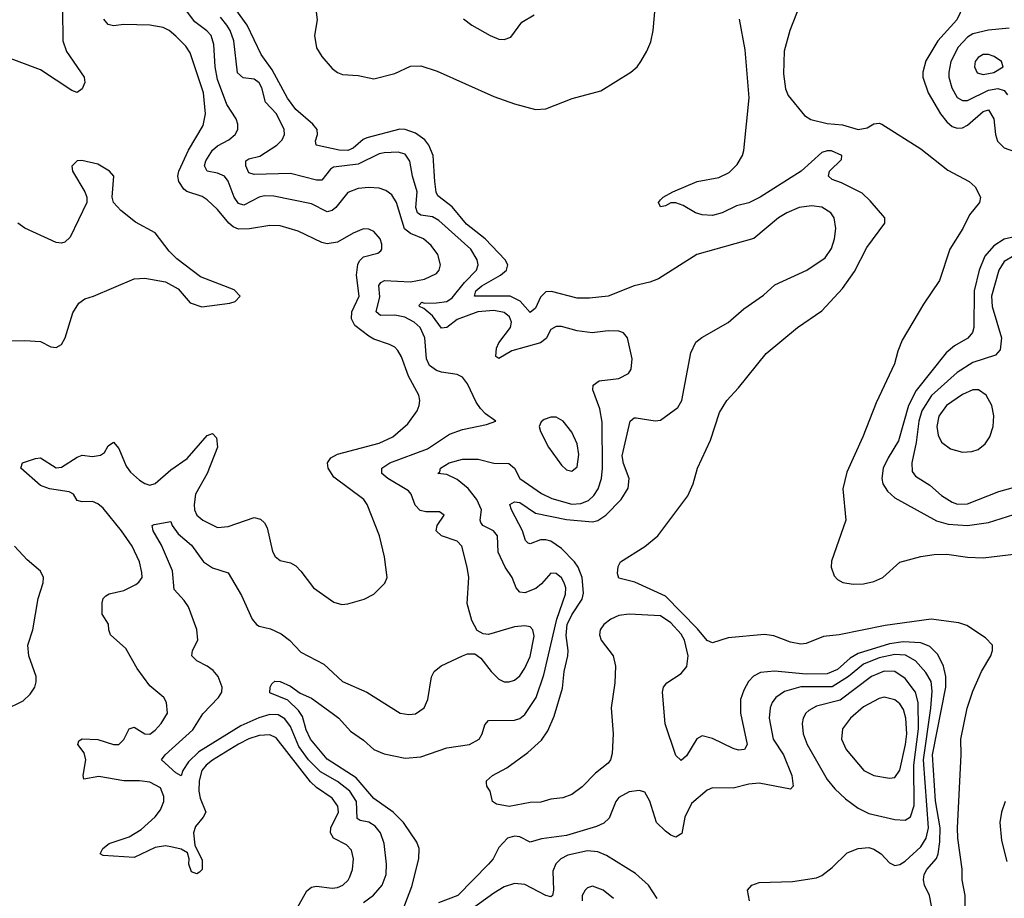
# Model space of a CAD drawing. Header units: inches. Extents: x 1682530 to 1839546, y 640742 to 791647.
# Tile 246 of 256: x 1700970 to 1704751, y 740979 to 744351. Entities that reach past the tile are written whole.
import ezdxf

# ---------------------------------------------------------------- set-up
doc = ezdxf.new("R2010")
doc.units = ezdxf.units.IN
doc.header["$MEASUREMENT"] = 0
doc.layers.add('B7704', color=7, linetype='Continuous')

msp = doc.modelspace()

# ---------------------------------------------------------------- linework, layer by layer
at = {"layer": 'B7704', "color": 5}
for points, elevation in [([(1704605.5, 744430), (1704568.4, 744350), (1704495.3, 744270), (1704450, 744193.6), (1704438.5, 744150), (1704438.2, 744130), (1704458.5, 744070), (1704506.1, 743990), (1704530, 743958.5), (1704550, 743941.6), (1704570, 743934.3), (1704590, 743936.2), (1704610, 743946.2), (1704670, 743998.2), (1704690, 744005.4), (1704710.3, 743970.3), (1704716.7, 743910), (1704725.1, 743885.1), (1704750, 743858.8), (1704790, 743845.2)], 520), ([(1701134.9, 744390), (1701135.6, 744270), (1701150, 744229), (1701217.1, 744130), (1701219.7, 744110), (1701210, 744085.1), (1701190, 744071.8), (1701170, 744079.5), (1701050, 744159), (1700830, 744240.3)], 580), ([(1702290, 740963.6), (1702329.1, 740990.9), (1702361.8, 741030), (1702377.3, 741070), (1702378.6, 741110), (1702369.9, 741189.9), (1702355, 741230), (1702335.4, 741255.4), (1702310.9, 741270.9), (1702277.2, 741277.2), (1702265.9, 741285.9), (1702262.7, 741350), (1702237.2, 741390), (1702190, 741428), (1702124.5, 741464.5), (1702079.5, 741510), (1702042, 741562), (1702010, 741638.6), (1701988.1, 741668.1), (1701962.8, 741682.8), (1701930, 741684.9), (1701887.7, 741672.3), (1701819.5, 741640.5), (1701658.2, 741541.8), (1701617.7, 741502.3), (1701597, 741470), (1701590, 741449.6), (1701570, 741460.7), (1701514.7, 741510), (1701528.7, 741530), (1701634.8, 741625.2), (1701673.3, 741686.7), (1701733.8, 741750), (1701746, 741770), (1701747.8, 741790), (1701731.8, 741830), (1701712.8, 741852.8), (1701690.3, 741870.3), (1701649.7, 741890), (1701630.8, 741910), (1701633.6, 741930), (1701653.4, 741970), (1701650.4, 742010.4), (1701617.8, 742097.8), (1701602, 742122), (1701563.7, 742163.7), (1701556.4, 742236.4), (1701514.3, 742334.3), (1701482.9, 742390), (1701479, 742410), (1701486.6, 742413.4), (1701550, 742425.5), (1701555.2, 742410), (1701578.4, 742378.4), (1701630, 742333.8), (1701675.8, 742270), (1701710, 742247.7), (1701770, 742228.3), (1701821.7, 742141.7), (1701862.3, 742050), (1701879.4, 742030), (1701890, 742023), (1701933.2, 742013.2), (1701974.3, 741994.3), (1702005.8, 741970), (1702050, 741923.8), (1702138, 741878), (1702210, 741811.6), (1702303, 741770), (1702431.3, 741690), (1702463.9, 741683.9), (1702490, 741687.4), (1702522.9, 741710), (1702537.3, 741742.7), (1702551.5, 741828.5), (1702561.1, 741850), (1702588.4, 741871.6), (1702670, 741909.1), (1702690, 741917), (1702717.7, 741917.7), (1702741.1, 741901.1), (1702780.7, 741850), (1702810, 741820.7), (1702830, 741810.2), (1702850, 741809.3), (1702870, 741816.3), (1702890, 741833), (1702910, 741862.8), (1702930, 741906.5), (1702945.2, 741985.2), (1702940.3, 742010), (1702930, 742020.8), (1702910, 742025.2), (1702870, 742021.3), (1702770, 741991.3), (1702750, 741993.6), (1702727, 742007), (1702705.8, 742045.8), (1702688.7, 742110), (1702694, 742210), (1702688.2, 742250), (1702667.1, 742330), (1702649.7, 742350), (1702589.7, 742370), (1702568.7, 742390), (1702573.3, 742410), (1702599.6, 742450), (1702582, 742462), (1702530, 742462), (1702507.6, 742467.6), (1702487.9, 742487.9), (1702473.3, 742530), (1702462.6, 742542.6), (1702383.8, 742590), (1702360.4, 742610), (1702360.4, 742630), (1702391, 742650), (1702536.3, 742703.7), (1702620.2, 742759.8), (1702670, 742778.7), (1702762.9, 742797.1), (1702798, 742810), (1702758.3, 742838.3), (1702739.4, 742859.4), (1702723.3, 742883.3), (1702690, 742953.3), (1702670, 742979.7), (1702649.8, 742989.8), (1702590, 742997.8), (1702570, 743004.5), (1702543.8, 743023.8), (1702532.1, 743050), (1702525.4, 743130), (1702507.8, 743170), (1702484.5, 743190), (1702448.4, 743210), (1702410, 743217.7), (1702355.8, 743215.8), (1702338.3, 743230), (1702353.2, 743286.8), (1702349.6, 743330.4), (1702357.1, 743342.9), (1702370.4, 743349.6), (1702470, 743344.8), (1702524.4, 743355.6), (1702570, 743376.9), (1702580.9, 743390), (1702586, 743410), (1702575.7, 743450), (1702550, 743484.8), (1702520.3, 743510), (1702470, 743530.8), (1702448.1, 743548.1), (1702416.9, 743650), (1702398.8, 743678.8), (1702375.9, 743695.9), (1702350, 743704.5), (1702310, 743707.2), (1702270, 743703.2), (1702230, 743687.6), (1702183.3, 743630), (1702170, 743618.8), (1702150, 743613.6), (1702090, 743644.2), (1701946, 743674), (1701910, 743674.8), (1701890, 743670.4), (1701830, 743638.9), (1701810, 743646.1), (1701793.7, 743670), (1701770, 743730.8), (1701756.1, 743750), (1701730, 743762.3), (1701689.9, 743769.9), (1701679.6, 743790), (1701685.1, 743810), (1701710.8, 743850), (1701730, 743867.5), (1701773.3, 743890), (1701796.8, 743910), (1701807.2, 743930), (1701807.2, 743950), (1701800.7, 743970), (1701765.9, 744025.9), (1701730, 744121.7), (1701720.3, 744170), (1701716, 744256), (1701705.4, 744290), (1701688.6, 744308.6), (1701642.8, 744342.8), (1701610, 744384.9)], 560), ([(1704470.9, 740950), (1704463.9, 740990), (1704443.9, 741030), (1704440.4, 741050), (1704443.4, 741070), (1704453.2, 741090), (1704490, 741131.6), (1704497.3, 741150), (1704503.8, 741196.2), (1704504.9, 741250), (1704486.4, 741353.6), (1704474.9, 741530), (1704525.9, 741790), (1704526.7, 741830), (1704517.8, 741870), (1704495.2, 741915.2), (1704465.3, 741945.3), (1704430, 741959.1), (1704362.9, 741962.9), (1704310, 741955.7), (1704190, 741918), (1704159.4, 741900.6), (1704110, 741857), (1704070, 741840.4), (1703990, 741839.8), (1703868.9, 741851.1), (1703814.1, 741846), (1703788.2, 741831.8), (1703769.1, 741810.9), (1703750, 741778), (1703737.7, 741742.3), (1703737.8, 741690), (1703763.5, 741570), (1703753.7, 741550), (1703730, 741547.8), (1703710, 741553.4), (1703630, 741591.8), (1703590, 741602.2), (1703570, 741591), (1703530, 741525.7), (1703510, 741508), (1703490, 741527.3), (1703448.6, 741648.6), (1703438.7, 741770), (1703442.5, 741790), (1703454.5, 741805.5), (1703510, 741841.6), (1703531.5, 741868.5), (1703536.9, 741910), (1703522.4, 741970), (1703510, 741992.6), (1703470, 742036.5), (1703430, 742062.6), (1703310, 742069.4), (1703270, 742064.5), (1703239.8, 742050), (1703212.5, 742030), (1703198.5, 742010), (1703196.1, 741990), (1703202.8, 741970), (1703249.2, 741910), (1703258.4, 741870), (1703254.6, 741805.4), (1703241.2, 741710), (1703249.2, 741610), (1703245.3, 741534.7), (1703238.6, 741510), (1703230, 741497.4), (1703180.4, 741459.6), (1703130, 741407), (1703090, 741378), (1703055.2, 741364.8), (1703010, 741359.6), (1702971.4, 741348.6), (1702930, 741347.3), (1702850, 741332), (1702800.7, 741340.7), (1702785.2, 741350), (1702776, 741390), (1702764, 741410), (1702762.7, 741422.7), (1702762.7, 741430), (1702786, 741450), (1702840.3, 741479.7), (1702921.6, 741538.4), (1702973.7, 741586.3), (1702997.8, 741622.2), (1703022, 741678), (1703054.8, 741785.2), (1703060.3, 741850), (1703074.8, 741910), (1703076, 741930), (1703067.8, 741987.8), (1703072.7, 742030), (1703090, 742067), (1703130, 742127.1), (1703135.4, 742150), (1703129.6, 742210), (1703114.4, 742250), (1703100.7, 742270), (1703050, 742321.2), (1703010, 742349.1), (1702990, 742355.3), (1702970, 742355.3), (1702930, 742339.3), (1702922.3, 742342.3), (1702912, 742352), (1702900.7, 742390), (1702858.1, 742470), (1702852.1, 742490), (1702870, 742500.9), (1702890, 742498.7), (1702950, 742457.5), (1703070, 742432.3), (1703170, 742423.9), (1703190.5, 742429.5), (1703221.1, 742450), (1703279.5, 742510), (1703306.6, 742553.3), (1703309.9, 742590), (1703288.1, 742648.1), (1703283.4, 742676.6), (1703314, 742810), (1703330, 742822.7), (1703336.9, 742823.1), (1703410, 742812.1), (1703430, 742814.6), (1703497, 742863), (1703512, 742890), (1703547.5, 743072.5), (1703566.9, 743113.1), (1703588.7, 743131.3), (1703690, 743189.5), (1703750, 743241.5), (1703825.8, 743294.2), (1703870, 743333.1), (1703992.9, 743390), (1704063, 743437), (1704087.2, 743472.8), (1704098.7, 743510), (1704103.5, 743550), (1704096.9, 743590), (1704085.1, 743610), (1704050, 743631.3), (1704010, 743636.4), (1703962.5, 743630), (1703915.5, 743610), (1703883.3, 743590), (1703789.1, 743510.9), (1703570.1, 743449.9), (1703423.4, 743356.6), (1703390, 743343.6), (1703330, 743329.2), (1703230, 743289.4), (1703158, 743282), (1703110, 743282.3), (1703012.6, 743307.4), (1702990, 743306.4), (1702970, 743285.7), (1702950, 743243.4), (1702930, 743227), (1702891.1, 743271.1), (1702852.7, 743290), (1702716.3, 743290), (1702722, 743310), (1702743.9, 743330), (1702816.4, 743370), (1702839.3, 743390), (1702843.9, 743410), (1702833.6, 743430), (1702756.9, 743510), (1702685.9, 743565.9), (1702630, 743632.8), (1702575.6, 743675.6), (1702569.6, 743689.6), (1702564, 743730), (1702557, 743830), (1702541.4, 743870), (1702525.2, 743890), (1702490, 743915.7), (1702450.2, 743930.2), (1702430, 743931.4), (1702302.5, 743897.5), (1702288.9, 743891.1), (1702250, 743857.6), (1702230, 743849.1), (1702196.2, 743850), (1702108.9, 743868.9), (1702106, 743886), (1702113.8, 743910), (1702112.5, 743930), (1702096.1, 743950), (1702030, 744006.8), (1701998.8, 744050), (1701938.9, 744158.9), (1701897.4, 744217.4), (1701843.9, 744330), (1701799.7, 744390)], 520), ([(1702106.5, 744390), (1702111.9, 744350), (1702102.6, 744290), (1702110, 744243.2), (1702130, 744210.2), (1702170, 744164.2), (1702190, 744148.3), (1702210, 744140.1), (1702270, 744137.1), (1702330, 744123.9), (1702410, 744144.6), (1702470, 744173.1), (1702510, 744173.8), (1702572.9, 744152.9), (1702790, 744056.2), (1702870, 744028.1), (1702950, 744007), (1702990, 744008.4), (1703091.3, 744048.7), (1703202, 744078), (1703317, 744150), (1703341.6, 744170), (1703355.6, 744190), (1703378.7, 744230), (1703393.4, 744266.6), (1703403, 744310), (1703411.3, 744410)], 520), ([(1703966.8, 744410), (1703926.8, 744310), (1703905.3, 744230), (1703902.7, 744142.7), (1703910, 744086), (1703920.6, 744060.6), (1703983.5, 743983.5), (1704007.9, 743967.9), (1704070, 743952.5), (1704130, 743946.9), (1704190, 743930.1), (1704224.6, 743935.4), (1704250, 743951.1), (1704270, 743953.8), (1704280.7, 743950), (1704430, 743855), (1704533.7, 743773.7), (1704615.3, 743730), (1704638.5, 743710), (1704658.9, 743670), (1704656, 743650), (1704617.6, 743602.4), (1704591, 743550), (1704541.5, 743470), (1704501.6, 743350), (1704440.9, 743259.1), (1704358.8, 743121.2), (1704341.3, 743078.7), (1704328.9, 743030), (1704259, 742881), (1704207.1, 742750), (1704145.8, 742614.2), (1704131.2, 742550), (1704142.7, 742430), (1704087.1, 742272.9), (1704085.7, 742250), (1704096.9, 742216.9), (1704110, 742202), (1704130.9, 742190.9), (1704170, 742184.1), (1704210, 742185.5), (1704250, 742194.3), (1704284.2, 742210), (1704350, 742268.9), (1704430, 742291.3), (1704481.1, 742298.9), (1704530, 742299.9), (1704610, 742288.5), (1704670, 742286.1), (1704830, 742304.5)], 480), ([(1701984.5, 740850), (1702072.3, 741007.7), (1702090, 741021.7), (1702110, 741025.5), (1702170, 741018.2), (1702190, 741021), (1702210.7, 741030), (1702231, 741049), (1702238, 741062), (1702247.5, 741090), (1702252.3, 741130), (1702243.5, 741163.5), (1702224.6, 741184.6), (1702175, 741210), (1702163, 741230), (1702165.2, 741250), (1702194.4, 741310), (1702192.1, 741332.1), (1702170, 741364), (1702110, 741404.8), (1702086.7, 741426.7), (1701954.5, 741594.5), (1701930, 741605.9), (1701890, 741603.8), (1701850, 741591.4), (1701810, 741570.3), (1701710, 741508.7), (1701686.1, 741490), (1701669.7, 741470), (1701658.8, 741430), (1701658.2, 741390), (1701662.9, 741362.9), (1701685.3, 741310), (1701674.8, 741290), (1701645.1, 741254.9), (1701637, 741230), (1701642.4, 741182.4), (1701670, 741124.9), (1701670.7, 741090), (1701661, 741079), (1701650, 741072.8), (1701630, 741080.4), (1701619.6, 741110), (1701620.4, 741130), (1701614.2, 741154.2), (1701590, 741167.6), (1701550, 741177.1), (1701530, 741180.5), (1701490, 741173.6), (1701410, 741135.4), (1701290, 741143.1), (1701278.4, 741150), (1701288.6, 741170), (1701313.6, 741190), (1701390, 741215.1), (1701437, 741243), (1701490, 741291.6), (1701510, 741318.4), (1701522.9, 741350), (1701523.9, 741370), (1701510, 741402.5), (1701470, 741424.9), (1701430.3, 741430.3), (1701370, 741429.9), (1701273.8, 741446.2), (1701216.5, 741436.5), (1701213.3, 741450), (1701223.6, 741510), (1701216.9, 741536.9), (1701193.8, 741570), (1701196.4, 741583.6), (1701210, 741591.7), (1701270, 741588.8), (1701330, 741568.9), (1701350, 741569.5), (1701370, 741588.1), (1701390, 741629.1), (1701410, 741635.9), (1701450, 741610.2), (1701470, 741609.5), (1701490, 741623.8), (1701513.5, 741650), (1701537.2, 741690), (1701533.5, 741730), (1701523.5, 741750), (1701470, 741794.8), (1701420.8, 741860.8), (1701377.8, 741937.8), (1701318.4, 741990), (1701311.6, 742010), (1701311.4, 742031.4), (1701286.4, 742070), (1701286.9, 742113.1), (1701291, 742130), (1701300.2, 742139.8), (1701313, 742147), (1701370, 742160.9), (1701416.2, 742183.8), (1701427.9, 742192.1), (1701439.9, 742210), (1701439.4, 742230), (1701429.4, 742270), (1701401.3, 742330), (1701360.5, 742390), (1701290, 742476.2), (1701270, 742493.1), (1701250, 742501.5), (1701210, 742501.2), (1701190, 742506.4), (1701176.8, 742530), (1701159.6, 742539.6), (1701084.7, 742550), (1701050, 742563.5), (1700974.3, 742630), (1700981.2, 742650), (1701030, 742666.7), (1701050, 742669), (1701110, 742631.2), (1701130, 742634.3), (1701190, 742672.6), (1701210, 742680.2), (1701250, 742674.2), (1701280.4, 742679.6), (1701295.2, 742690), (1701310, 742715.2), (1701330, 742729.1), (1701350, 742704.9), (1701378.2, 742638.2), (1701394.9, 742614.9), (1701430, 742583.7), (1701450, 742570.9), (1701470, 742564.8), (1701490, 742570.8), (1701550, 742623.1), (1701613, 742667), (1701690, 742755.5), (1701710, 742762.4), (1701726, 742746), (1701729.2, 742710), (1701690.1, 742609.9), (1701645.4, 742530), (1701639.5, 742490), (1701640.9, 742470), (1701650.2, 742450), (1701673.4, 742430), (1701730, 742402.3), (1701770, 742405.8), (1701870, 742440.7), (1701894.2, 742434.2), (1701910, 742420.4), (1701920.7, 742400.7), (1701940.7, 742310), (1701950.6, 742290.6), (1701970, 742276), (1702010, 742266.8), (1702030, 742254.8), (1702050, 742234.8), (1702098, 742170), (1702176.2, 742116.2), (1702207, 742107), (1702230, 742108.7), (1702292.9, 742127.1), (1702330, 742146.7), (1702372.1, 742187.9), (1702381.3, 742210), (1702371.1, 742290), (1702351.1, 742370), (1702304.4, 742490), (1702291.1, 742510), (1702175.7, 742595.8), (1702154.7, 742630), (1702152.5, 742650), (1702165.2, 742670), (1702190, 742683.3), (1702350, 742726.4), (1702402.7, 742750), (1702459.8, 742800.2), (1702496.2, 742850), (1702503.5, 742870), (1702506.3, 742890), (1702503.2, 742910), (1702462.7, 742982.7), (1702436.6, 743056.6), (1702421.9, 743081.9), (1702410, 743094.4), (1702390, 743105), (1702330, 743124.7), (1702310, 743136.1), (1702257.3, 743177.3), (1702243.5, 743203.5), (1702245.9, 743230), (1702273.2, 743290), (1702262.9, 743370), (1702268.3, 743411.7), (1702274.6, 743425.4), (1702290, 743441.1), (1702345.4, 743454.6), (1702356.5, 743463.5), (1702360.9, 743470), (1702361.1, 743490), (1702353.8, 743510), (1702330, 743538.7), (1702310, 743547.6), (1702290, 743548.6), (1702250, 743531.9), (1702190, 743497.7), (1702150, 743491.2), (1702130, 743495.9), (1702039, 743539), (1701970, 743560.2), (1701930, 743561.7), (1701851.8, 743548.2), (1701810, 743547.7), (1701790, 743556.1), (1701773.3, 743570), (1701730, 743623.2), (1701690, 743660.2), (1701670, 743671.9), (1701611.4, 743691.4), (1701600.3, 743700.3), (1701580.7, 743730), (1701576.6, 743750), (1701580.9, 743770), (1701618, 743850), (1701674.9, 743945.1), (1701683.2, 743990), (1701675.3, 744070), (1701624.4, 744224.4), (1701608.2, 744250), (1701570, 744287.5), (1701543.5, 744310), (1701521, 744321), (1701470, 744330.3), (1701370, 744332.3), (1701330, 744327.8), (1701310, 744332.7), (1701293.3, 744353.3)], 580), ([(1702432.2, 740910), (1702475.3, 741024.7), (1702502, 741130), (1702504.5, 741170), (1702495.1, 741195.1), (1702443.9, 741270), (1702404.3, 741310), (1702330, 741361.8), (1702261.4, 741441.4), (1702150, 741513.6), (1702086.7, 741590), (1702070, 741626.2), (1702056.2, 741676.2), (1702040.3, 741700.3), (1701999.4, 741739.4), (1701930, 741767.6), (1701931.8, 741790), (1701937.6, 741802.4), (1701950, 741812.4), (1701970, 741811.3), (1702010, 741793), (1702046.8, 741766.8), (1702090, 741747.1), (1702170, 741690.1), (1702194.8, 741670), (1702240.6, 741620.6), (1702290, 741585.5), (1702330.1, 741550.1), (1702370, 741533.7), (1702450, 741516.9), (1702510, 741522.4), (1702610, 741556.4), (1702697, 741570), (1702734.3, 741590), (1702746, 741610), (1702755.6, 741644.4), (1702770, 741661.3), (1702870, 741662.6), (1702890, 741669.4), (1702910, 741684.3), (1702953.4, 741750), (1702983.1, 741836.9), (1703032.3, 742050), (1703065.9, 742145.9), (1703066.8, 742170), (1703060.2, 742190), (1703050, 742208.6), (1703030, 742225), (1703010, 742227.4), (1702974.1, 742185.9), (1702952, 742168), (1702910, 742151.9), (1702890, 742154), (1702876.2, 742170), (1702861.4, 742210), (1702834.4, 742250), (1702807.4, 742307.4), (1702805.2, 742370), (1702789.9, 742389.9), (1702748.7, 742410), (1702741.2, 742421.2), (1702738, 742430), (1702742.7, 742470), (1702725.6, 742510), (1702691.9, 742551.9), (1702650, 742586.7), (1702610, 742605.2), (1702575.3, 742610), (1702583.7, 742616.3), (1702586, 742630), (1702619.2, 742650), (1702670, 742665), (1702730, 742663.8), (1702791.1, 742648.9), (1702848.1, 742648.1), (1702870, 742630.2), (1702890.2, 742590), (1702973.2, 742533.2), (1703013.1, 742513.1), (1703090, 742491.3), (1703125.2, 742494.8), (1703154, 742506), (1703174.7, 742525.3), (1703190.9, 742550), (1703204.1, 742590), (1703207.5, 742630), (1703207, 742807), (1703197, 742857), (1703171.1, 742930), (1703171.4, 742948.6), (1703194.8, 742965.2), (1703270, 742973.8), (1703307.4, 742992.6), (1703318, 743010), (1703322.3, 743050), (1703303.9, 743130), (1703289, 743149), (1703270, 743155.4), (1703230, 743156.8), (1703168.8, 743148.8), (1703110, 743156.5), (1703050, 743173.3), (1703030, 743173.8), (1703010, 743162.4), (1702992.1, 743127.9), (1702969.7, 743110.3), (1702860.3, 743079.7), (1702810, 743050.8), (1702798, 743058), (1702800.7, 743090), (1702809.2, 743110.8), (1702854, 743170), (1702858.3, 743190), (1702851.2, 743211.2), (1702830, 743227.5), (1702790, 743234.9), (1702729, 743230), (1702650, 743200.6), (1702610, 743169.2), (1702590, 743167.3), (1702554.9, 743214.9), (1702522.1, 743242.1), (1702505.5, 743250), (1702504.5, 743255.5), (1702513.6, 743266.4), (1702522.5, 743262.5), (1702570, 743264), (1702609.7, 743270), (1702630, 743284.1), (1702677.6, 743342.4), (1702724.3, 743390), (1702729.9, 743410), (1702727.2, 743430), (1702701.9, 743470), (1702579.9, 743579.9), (1702554.6, 743594.6), (1702510, 743600.9), (1702496.9, 743610), (1702491.1, 743630), (1702496.7, 743690), (1702478.3, 743750), (1702467.5, 743807.5), (1702450, 743834.8), (1702422.8, 743842.8), (1702370, 743840.7), (1702350, 743836), (1702270, 743796.3), (1702175, 743785), (1702163.2, 743776.8), (1702130, 743735.2), (1702110, 743735.4), (1702010, 743760.3), (1701870, 743757.3), (1701850, 743763.7), (1701837.8, 743790), (1701838.4, 743810), (1701850, 743817.6), (1701892.5, 743827.5), (1701957.6, 743870), (1701978, 743890), (1701986.6, 743910), (1701985, 743930), (1701955.5, 743990), (1701914.3, 744034.3), (1701900.3, 744090), (1701890, 744108.4), (1701870, 744122.6), (1701828.3, 744128.3), (1701806.6, 744146.6), (1701791.7, 744270), (1701778.4, 744310), (1701765.6, 744330), (1701741, 744361)], 540), ([(1702673.9, 744353.9), (1702705.5, 744330), (1702776.3, 744290), (1702810, 744276.9), (1702830, 744274.9), (1702856.1, 744283.9), (1702898.7, 744341.3), (1702946, 744370)], 540), ([(1704601.2, 740850), (1704599.9, 740990), (1704589, 741050), (1704589.2, 741090.8), (1704572.6, 741210), (1704570.7, 741250), (1704584.8, 741530), (1704583.7, 741590), (1704608.6, 741708.6), (1704630, 741773.8), (1704663.2, 741850), (1704699.4, 741910), (1704705.8, 741930), (1704705, 741950), (1704679.2, 741979.2), (1704606.3, 742026.3), (1704576.2, 742036.2), (1704470, 742050), (1704293.6, 742026.5), (1704116.3, 741990), (1704056.1, 741983.9), (1703990, 741956.5), (1703970, 741954), (1703930, 741962.2), (1703866.4, 741986.4), (1703830, 741991), (1703690, 741979.2), (1703630, 741959), (1703610, 741968.4), (1703573.1, 742013.1), (1703450, 742138.6), (1703332.1, 742192.1), (1703270, 742207.2), (1703265.6, 742225.6), (1703267.7, 742252.3), (1703277.2, 742270), (1703370.5, 742329.5), (1703419.9, 742370), (1703535.9, 742524.1), (1703556.2, 742570), (1703572.8, 742630), (1703622.7, 742737.3), (1703657, 742843), (1703685, 742890), (1703730, 742938.3), (1703835.8, 743070), (1703957.2, 743170), (1704050, 743233.8), (1704130, 743319.6), (1704175.2, 743384.8), (1704222.7, 743477.3), (1704292.3, 743570), (1704291.5, 743590), (1704236, 743656), (1704205, 743685), (1704125.5, 743725.5), (1704090, 743737.3), (1704076.2, 743750), (1704079.4, 743770), (1704126.1, 743813.9), (1704127.1, 743830), (1704087.4, 743847.4), (1704070, 743847.8), (1704050, 743841.1), (1703970.6, 743769.4), (1703813.8, 743670), (1703770, 743648.3), (1703722.9, 743637.1), (1703667.4, 743610), (1703630, 743599.9), (1703590, 743602.4), (1703564.7, 743610), (1703518, 743638), (1703490, 743647.9), (1703470, 743648.6), (1703450, 743636.9), (1703430, 743633.2), (1703423.5, 743650), (1703430, 743659.3), (1703440.7, 743670), (1703478, 743690), (1703571.8, 743730), (1703654.5, 743745.5), (1703694.8, 743765.2), (1703724.5, 743795.5), (1703745.6, 743830), (1703751.1, 743848.9), (1703771.1, 744051.1), (1703756, 744236), (1703733.6, 744353.6)], 480), ([(1704770, 744319), (1704690, 744311), (1704630, 744296.2), (1704610, 744284.3), (1704574.2, 744245.8), (1704545.4, 744190), (1704537.2, 744150), (1704538.1, 744130), (1704549.1, 744090), (1704570, 744052.9), (1704590, 744041), (1704610, 744040.3), (1704690, 744081.1), (1704726.4, 744086.4), (1704750, 744079.9), (1704762.7, 744062.7)], 540), ([(1700930, 743118.2), (1700990, 743120.3), (1701050, 743116), (1701090, 743094.9), (1701110, 743092.4), (1701130, 743104.4), (1701145.1, 743130), (1701174.4, 743225.6), (1701196.6, 743263.4), (1701220.1, 743279.9), (1701253.2, 743290), (1701410, 743356.3), (1701450, 743359.1), (1701530, 743345.5), (1701578, 743318), (1701624.8, 743264.8), (1701669.1, 743249.1), (1701777, 743263), (1701797.2, 743270), (1701816, 743290), (1701793.7, 743313.7), (1701664.1, 743364.1), (1701572.9, 743432.9), (1701543.3, 743463.3), (1701490, 743533.6), (1701414.5, 743574.5), (1701358.3, 743618.3), (1701329.6, 743649.6), (1701325.1, 743670), (1701331, 743750), (1701315.1, 743770), (1701270, 743796.4), (1701209.1, 743810.9), (1701190, 743809.4), (1701170.6, 743789.4), (1701173, 743770), (1701220.5, 743690), (1701227.7, 743670), (1701227.7, 743650), (1701163.2, 743516.8), (1701143.1, 743496.9), (1701130, 743492.8), (1701110, 743495.6), (1700990, 743550.6), (1700962.9, 743570)], 620), ([(1704870, 743535.5), (1704750, 743508.4), (1704710, 743483.7), (1704676.5, 743443.5), (1704654.6, 743390), (1704634.6, 743310), (1704634.1, 743170), (1704629, 743150), (1704611, 743129), (1704560.1, 743099.9), (1704528.1, 743071.9), (1704412.5, 742927.5), (1704382.9, 742870), (1704344.8, 742735.2), (1704304.2, 742670), (1704285.6, 742630), (1704279.9, 742590), (1704284.4, 742570), (1704302.2, 742542.2), (1704330, 742515.5), (1704490, 742427.9), (1704535.6, 742415.6), (1704609.9, 742410.1), (1704690, 742421.1), (1704787.8, 742452.2)], 520), ([(1704790, 743446), (1704750, 743422.7), (1704730.1, 743390), (1704701.3, 743290), (1704704.4, 743250), (1704739.8, 743130), (1704735.5, 743084.5), (1704716.5, 743063.5), (1704630, 743036), (1704570, 742996.6), (1704471.6, 742908.4), (1704433.6, 742850), (1704422.5, 742810), (1704412.1, 742727.9), (1704395.5, 742650), (1704396.5, 742616.5), (1704410, 742599.6), (1704464.8, 742564.8), (1704510, 742524.8), (1704550, 742499.2), (1704571.3, 742491.3), (1704610, 742493.1), (1704730, 742539.8), (1704790, 742557.6)], 540), ([(1700916, 741704), (1700983.2, 741736.7), (1701010, 741762.6), (1701027.5, 741790), (1701033.6, 741810), (1701032.8, 741830), (1701005.1, 741910), (1701001.1, 741950), (1701020.9, 742010), (1701040.5, 742130), (1701059.5, 742190), (1701061.3, 742210), (1701050, 742234.4), (1700998.7, 742278.7), (1700949.9, 742330)], 620), ([(1703772.3, 740970), (1703764.7, 741010), (1703780.9, 741030), (1703810, 741039.6), (1703936.9, 741043.1), (1704030, 741058), (1704050, 741067.2), (1704090, 741096.9), (1704146.8, 741153.2), (1704189.3, 741170.7), (1704230, 741173.9), (1704250, 741167.8), (1704277.3, 741150), (1704310, 741115.3), (1704330, 741104.9), (1704350, 741108.8), (1704370, 741121.2), (1704430, 741176.1), (1704450.4, 741209.6), (1704459.3, 741250), (1704440.3, 741510), (1704469.2, 741709.2), (1704473.5, 741773.5), (1704470, 741811.6), (1704450, 741846.1), (1704410, 741890.4), (1704371.6, 741911.6), (1704330, 741915.4), (1704270, 741902), (1704210, 741878), (1704152.5, 741830), (1704090, 741790.5), (1703969.5, 741790.5), (1703907.1, 741772.9), (1703873.5, 741750), (1703859.2, 741730), (1703851.3, 741710), (1703847.4, 741670), (1703863.2, 741590), (1703903, 741530), (1703935.3, 741450), (1703940.2, 741410), (1703930, 741397.7), (1703810, 741421.4), (1703770, 741416.8), (1703710, 741402), (1703630, 741403.5), (1703610, 741393.7), (1703550, 741342.8), (1703524.2, 741290), (1703512.7, 741227.3), (1703490, 741213.7), (1703470, 741221.5), (1703450, 741236.4), (1703415.1, 741270), (1703390, 741352), (1703370, 741386), (1703350, 741393.3), (1703310, 741387.2), (1703270, 741366.2), (1703259, 741350), (1703233.7, 741286.3), (1703212.4, 741267.6), (1703184.8, 741255.2), (1703070, 741220.4), (1702973.2, 741206.8), (1702930, 741194.6), (1702890, 741214.5), (1702870, 741217), (1702843.1, 741210), (1702810, 741174.3), (1702787.5, 741130), (1702770.2, 741110), (1702652.8, 740990), (1702577.7, 740962.3)], 540), ([(1704754.1, 741350), (1704740.1, 741310), (1704733.9, 741270), (1704740.4, 741200.4), (1704760.7, 741120.7)], 480), ([(1703418.1, 740978.1), (1703383.9, 741030), (1703334.7, 741074.7), (1703223.8, 741143.8), (1703190, 741156.9), (1703150, 741161.8), (1703075, 741145), (1703047.5, 741130), (1703028.4, 741111.6), (1703016.8, 741083.2), (1703019.2, 741010), (1703015.8, 740990), (1703010, 740984.5), (1702990, 740989.9), (1702910, 741032.7), (1702870, 741035.8), (1702830, 741022.5), (1702790, 740999), (1702640.1, 740890)], 560), ([(1703250, 740978.6), (1703210, 741010.6), (1703170, 741025.8), (1703150, 741019.2), (1703140.8, 741010), (1703130.2, 740990), (1703130.2, 740970)], 580)]:
    msp.add_lwpolyline(points, dxfattribs=dict(at, elevation=elevation))
for points, elevation in [([(1704690, 744217.4), (1704670, 744217.2), (1704650, 744206), (1704639.2, 744190), (1704635.7, 744170), (1704646.7, 744146.7), (1704670, 744140.7), (1704710, 744148.6), (1704747, 744170), (1704739.5, 744190), (1704711.3, 744210)], 560), ([(1704651.5, 742930), (1704630, 742929.9), (1704590, 742913.2), (1704528.5, 742870), (1704499.1, 742830), (1704491.1, 742790), (1704496.8, 742756.8), (1704510, 742730.2), (1704543.7, 742703.7), (1704590, 742691.5), (1704625.6, 742694.4), (1704650, 742702), (1704677.2, 742722.8), (1704694.9, 742750), (1704708.1, 742790), (1704710.5, 742830.5), (1704702.9, 742870), (1704681.6, 742910)], 560), ([(1703030, 742825.6), (1703010, 742825.6), (1702983.7, 742816.3), (1702972.7, 742807.3), (1702964.9, 742790), (1702970.4, 742770), (1703000.9, 742710), (1703050, 742640.9), (1703070, 742623.6), (1703090, 742618), (1703110, 742635.5), (1703117.2, 742682.8), (1703110, 742722.9), (1703090, 742767.6), (1703056.9, 742810)], 560), ([(1704290, 741851), (1704240.4, 741830), (1704121.1, 741738.9), (1704030, 741716.6), (1703999.6, 741700.4), (1703988.4, 741690), (1703978.6, 741670), (1703975.1, 741650), (1703978.5, 741610), (1703994.3, 741570), (1704070, 741435.2), (1704099.6, 741399.6), (1704140.7, 741360.6), (1704190, 741324.5), (1704230, 741304.6), (1704330, 741280.9), (1704370, 741279.4), (1704390, 741291.3), (1704404.8, 741335.2), (1704403.6, 741490), (1704421.1, 741630), (1704420.2, 741730), (1704409.5, 741770), (1704370, 741822.2), (1704330, 741849.9)], 560), ([(1704290, 741750.5), (1704270, 741745.5), (1704210, 741714.5), (1704160.2, 741670), (1704129.2, 741630), (1704126.2, 741590), (1704144.1, 741550), (1704211.3, 741470), (1704250, 741450.1), (1704310, 741440.2), (1704330, 741442.6), (1704350, 741470.4), (1704371.4, 741570), (1704376, 741610), (1704372.8, 741670), (1704363.1, 741703.1), (1704350, 741725.2), (1704330, 741741)], 580)]:
    msp.add_lwpolyline(points, close=True, dxfattribs=dict(at, elevation=elevation))

doc.saveas('drawing.dxf')
